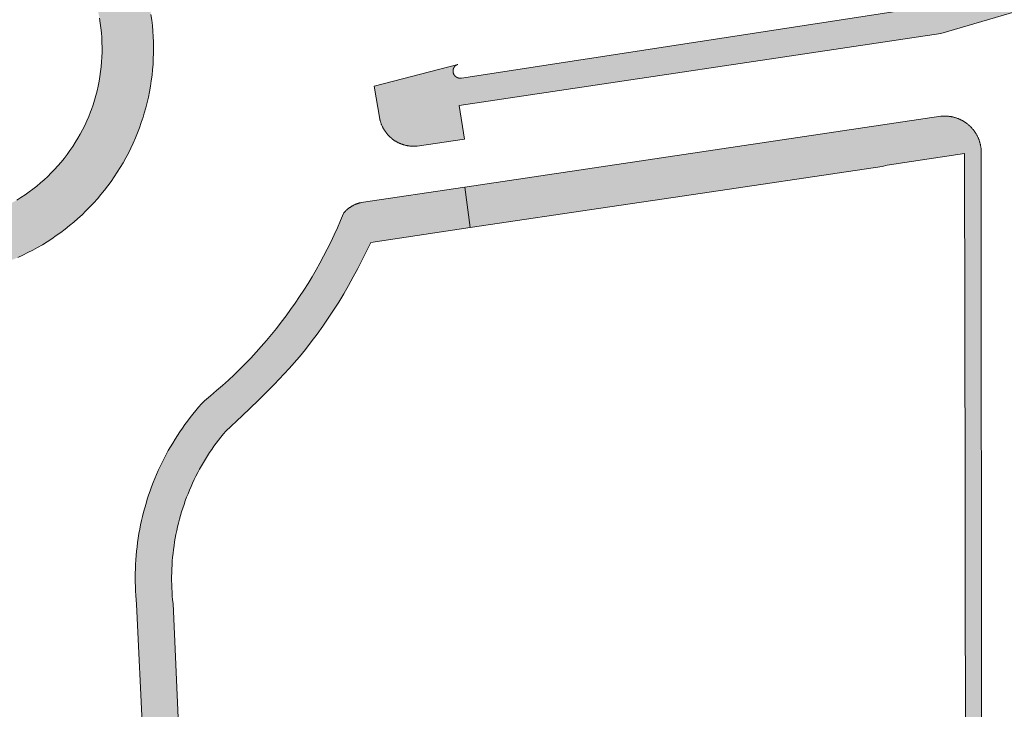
# Model space of a CAD drawing. Extents: x 97094 to 109644, y 463509 to 471969.
# Tile 205 of 256: x 103333 to 103392, y 468678 to 468719. Entities that reach past the tile are written whole.
import ezdxf

# ---------------------------------------------------------------- set-up
doc = ezdxf.new("R2010")
doc.units = 0
doc.layers.add('109 Onkruidbestrijding elementen', color=6, linetype='Continuous', lineweight=20, true_color=0xff00ff)

msp = doc.modelspace()

# ---------------------------------------------------------------- hatches: boundary and pattern name
at = {"layer": '109 Onkruidbestrijding elementen', "true_color": 0xff00ff}
h = msp.add_hatch(color=6, dxfattribs=at)
h.paths.add_polyline_path([(103318.074, 468708.104), (103318.307, 468707.871), (103318.545, 468707.644), (103318.789, 468707.422), (103319.039, 468707.207), (103319.293, 468706.998), (103319.553, 468706.795), (103319.817, 468706.598), (103320.086, 468706.408), (103320.359, 468706.224), (103320.637, 468706.047), (103320.92, 468705.877), (103321.206, 468705.714), (103321.496, 468705.558), (103321.79, 468705.408), (103322.087, 468705.266), (103322.387, 468705.132), (103322.691, 468705.004), (103322.998, 468704.884), (103323.308, 468704.772), (103323.62, 468704.667), (103323.935, 468704.57), (103324.252, 468704.48), (103324.571, 468704.398), (103324.892, 468704.324), (103325.215, 468704.258), (103325.539, 468704.199), (103325.865, 468704.148), (103326.191, 468704.106), (103326.519, 468704.071), (103326.847, 468704.044), (103327.176, 468704.026), (103327.506, 468704.015), (103327.835, 468704.012), (103328.164, 468704.017), (103328.494, 468704.03), (103328.822, 468704.052), (103329.151, 468704.081), (103329.478, 468704.118), (103329.804, 468704.163), (103330.129, 468704.216), (103330.453, 468704.277), (103330.775, 468704.345), (103331.096, 468704.422), (103331.414, 468704.506), (103331.731, 468704.598), (103332.045, 468704.698), (103332.356, 468704.805), (103332.665, 468704.92), (103332.971, 468705.042), (103333.274, 468705.172), (103333.574, 468705.309), (103333.87, 468705.453), (103334.163, 468705.604), (103334.452, 468705.762), (103334.737, 468705.928), (103335.017, 468706.1), (103335.294, 468706.279), (103335.566, 468706.465), (103335.834, 468706.657), (103336.097, 468706.855), (103336.355, 468707.06), (103336.608, 468707.272), (103336.855, 468707.489), (103337.098, 468707.712), (103337.334, 468707.941), (103337.566, 468708.176), (103337.791, 468708.416), (103338.011, 468708.662), (103338.224, 468708.912), (103338.432, 468709.168), (103338.633, 468709.429), (103338.827, 468709.695), (103339.016, 468709.966), (103339.197, 468710.24), (103339.372, 468710.52), (103339.54, 468710.803), (103339.701, 468711.091), (103339.855, 468711.382), (103340.002, 468711.677), (103340.142, 468711.975), (103340.274, 468712.277), (103340.4, 468712.581), (103340.517, 468712.889), (103340.627, 468713.2), (103340.73, 468713.513), (103340.803, 468713.753), (103340.892, 468714.07), (103340.973, 468714.389), (103341.047, 468714.711), (103341.113, 468715.033), (103341.171, 468715.358), (103341.221, 468715.683), (103341.263, 468716.01), (103341.297, 468716.338), (103341.323, 468716.666), (103341.341, 468716.995), (103341.351, 468717.325), (103341.354, 468717.654), (103341.348, 468717.983), (103341.334, 468718.313), (103341.312, 468718.641), (103341.282, 468718.969), (103341.245, 468719.297), (103341.199, 468719.623), (103341.146, 468719.948), (103341.084, 468720.272), (103341.015, 468720.594), (103340.938, 468720.914), (103340.853, 468721.233), (103340.76, 468721.549), (103340.66, 468721.863), (103340.552, 468722.174), (103340.437, 468722.483), (103340.314, 468722.788), (103340.184, 468723.091), (103340.047, 468723.39), (103339.902, 468723.686), (103339.75, 468723.979), (103339.591, 468724.267), (103339.425, 468724.552), (103339.253, 468724.833), (103339.073, 468725.109), (103338.887, 468725.381), (103338.694, 468725.648), (103338.495, 468725.91), (103338.29, 468726.168), (103338.078, 468726.421), (103337.861, 468726.668), (103337.637, 468726.91), (103337.408, 468727.146), (103337.172, 468727.377), (103336.932, 468727.602), (103336.686, 468727.821), (103336.435, 468728.034), (103336.178, 468728.241), (103335.917, 468728.442), (103335.651, 468728.636), (103335.38, 468728.824), (103335.105, 468729.005), (103334.825, 468729.179), (103334.541, 468729.347), (103334.254, 468729.507), (103333.962, 468729.661), (103333.667, 468729.807), (103333.369, 468729.946), (103333.067, 468730.078), (103332.762, 468730.203), (103332.454, 468730.32), (103332.143, 468730.43), (103331.83, 468730.532), (103331.514, 468730.626), (103331.196, 468730.713), (103330.876, 468730.792), (103330.555, 468730.863), (103330.231, 468730.926), (103329.907, 468730.981), (103329.581, 468731.029), (103329.253, 468731.069), (103328.926, 468731.1), (103328.597, 468731.124), (103328.268, 468731.14), (103327.939, 468731.147), (103327.609, 468731.147), (103327.28, 468731.139), (103326.951, 468731.123), (103326.622, 468731.098), (103326.55, 468731.092), (103326.222, 468731.058), (103325.896, 468731.016), (103325.57, 468730.966), (103325.245, 468730.909), (103324.923, 468730.843), (103324.601, 468730.769), (103324.282, 468730.688), (103323.965, 468730.599), (103323.65, 468730.503), (103323.337, 468730.399), (103323.027, 468730.287), (103322.72, 468730.168), (103322.416, 468730.041), (103322.115, 468729.907), (103321.818, 468729.765), (103321.524, 468729.617), (103321.233, 468729.461), (103320.947, 468729.299), (103320.664, 468729.129), (103320.386, 468728.953), (103320.112, 468728.77), (103319.842, 468728.58), (103319.578, 468728.384), (103319.318, 468728.182), (103319.063, 468727.973), (103318.813, 468727.758), (103318.569, 468727.537), (103318.33, 468727.311), (103318.096, 468727.078), (103317.868, 468726.84), (103317.646, 468726.597), (103317.43, 468726.348), (103317.221, 468726.094), (103317.017, 468725.835), (103316.82, 468725.571), (103316.629, 468725.302), (103316.445, 468725.029), (103316.267, 468724.752), (103316.096, 468724.47), (103315.933, 468724.184), (103315.776, 468723.894), (103315.626, 468723.601), (103315.483, 468723.304), (103315.348, 468723.003), (103315.22, 468722.7), (103315.099, 468722.393), (103314.986, 468722.084), (103314.881, 468721.772), (103314.783, 468721.457), (103314.692, 468721.14), (103314.61, 468720.821), (103314.535, 468720.501), (103314.468, 468720.178), (103314.409, 468719.854), (103314.358, 468719.529), (103314.314, 468719.202), (103314.279, 468718.874), (103314.251, 468718.546), (103314.232, 468718.217), (103314.22, 468717.888), (103314.217, 468717.558), (103314.221, 468717.229), (103314.234, 468716.9), (103314.255, 468716.571), (103314.283, 468716.243), (103314.319, 468715.915), (103314.364, 468715.589), (103314.416, 468715.264), (103314.476, 468714.94), (103314.544, 468714.617), (103314.62, 468714.297), (103314.704, 468713.978), (103314.795, 468713.661), (103314.894, 468713.347), (103315.001, 468713.035), (103315.115, 468712.726), (103315.236, 468712.42), (103315.365, 468712.117), (103315.502, 468711.817), (103315.645, 468711.521), (103315.796, 468711.228), (103315.954, 468710.938), (103316.118, 468710.653), (103316.29, 468710.372), (103316.468, 468710.095), (103316.653, 468709.822), (103316.845, 468709.554), (103317.043, 468709.291), (103317.247, 468709.033), (103317.41, 468708.836), (103317.625, 468708.587), (103317.847, 468708.343), (103318.074, 468708.104)])
h.paths.add_polyline_path([(103319.573, 468711.025), (103319.395, 468711.254), (103319.224, 468711.488), (103319.059, 468711.726), (103318.901, 468711.969), (103318.749, 468712.216), (103318.605, 468712.468), (103318.467, 468712.723), (103318.337, 468712.982), (103318.214, 468713.244), (103318.098, 468713.51), (103317.989, 468713.779), (103317.888, 468714.051), (103317.794, 468714.325), (103317.708, 468714.602), (103317.63, 468714.881), (103317.559, 468715.162), (103317.497, 468715.445), (103317.442, 468715.73), (103317.395, 468716.016), (103317.355, 468716.303), (103317.324, 468716.592), (103317.301, 468716.881), (103317.286, 468717.17), (103317.278, 468717.46), (103317.279, 468717.75), (103317.288, 468718.04), (103317.304, 468718.329), (103317.329, 468718.618), (103317.362, 468718.906), (103317.402, 468719.193), (103317.451, 468719.479), (103317.507, 468719.763), (103317.571, 468720.046), (103317.643, 468720.327), (103317.723, 468720.606), (103317.81, 468720.882), (103317.905, 468721.156), (103318.007, 468721.427), (103318.117, 468721.696), (103318.235, 468721.961), (103318.359, 468722.223), (103318.491, 468722.481), (103318.629, 468722.736), (103318.775, 468722.986), (103318.928, 468723.233), (103319.087, 468723.475), (103319.253, 468723.713), (103319.426, 468723.946), (103319.604, 468724.174), (103319.789, 468724.397), (103319.981, 468724.615), (103320.178, 468724.828), (103320.38, 468725.035), (103320.589, 468725.236), (103320.803, 468725.432), (103321.022, 468725.622), (103321.247, 468725.805), (103321.476, 468725.983), (103321.71, 468726.153), (103321.949, 468726.318), (103322.192, 468726.475), (103322.44, 468726.626), (103322.692, 468726.77), (103322.947, 468726.907), (103323.206, 468727.037), (103323.469, 468727.16), (103323.735, 468727.276), (103324.004, 468727.384), (103324.276, 468727.484), (103324.551, 468727.577), (103324.828, 468727.663), (103325.107, 468727.741), (103325.388, 468727.811), (103325.671, 468727.873), (103325.956, 468727.927), (103326.242, 468727.974), (103326.53, 468728.012), (103326.818, 468728.043), (103327.107, 468728.066), (103327.383, 468728.08), (103327.673, 468728.087), (103327.963, 468728.086), (103328.253, 468728.077), (103328.542, 468728.06), (103328.831, 468728.035), (103329.119, 468728.003), (103329.406, 468727.962), (103329.692, 468727.913), (103329.976, 468727.857), (103330.259, 468727.792), (103330.54, 468727.72), (103330.818, 468727.64), (103331.095, 468727.553), (103331.369, 468727.457), (103331.64, 468727.355), (103331.908, 468727.245), (103332.173, 468727.127), (103332.435, 468727.003), (103332.693, 468726.871), (103332.948, 468726.732), (103333.198, 468726.586), (103333.445, 468726.433), (103333.687, 468726.273), (103333.924, 468726.107), (103334.157, 468725.935), (103334.385, 468725.756), (103334.609, 468725.57), (103334.826, 468725.379), (103335.039, 468725.182), (103335.246, 468724.979), (103335.447, 468724.77), (103335.643, 468724.556), (103335.832, 468724.337), (103336.016, 468724.112), (103336.193, 468723.883), (103336.363, 468723.648), (103336.528, 468723.409), (103336.685, 468723.166), (103336.836, 468722.918), (103336.98, 468722.666), (103337.116, 468722.411), (103337.246, 468722.151), (103337.369, 468721.889), (103337.484, 468721.623), (103337.592, 468721.353), (103337.692, 468721.081), (103337.785, 468720.807), (103337.87, 468720.53), (103337.948, 468720.25), (103338.018, 468719.969), (103338.08, 468719.686), (103338.134, 468719.401), (103338.18, 468719.115), (103338.219, 468718.827), (103338.249, 468718.539), (103338.272, 468718.25), (103338.286, 468717.96), (103338.293, 468717.67), (103338.291, 468717.38), (103338.282, 468717.091), (103338.264, 468716.801), (103338.239, 468716.512), (103338.206, 468716.224), (103338.164, 468715.937), (103338.115, 468715.652), (103338.058, 468715.367), (103337.993, 468715.085), (103337.92, 468714.804), (103337.84, 468714.526), (103337.752, 468714.249), (103337.656, 468713.976), (103337.601, 468713.828), (103337.494, 468713.559), (103337.379, 468713.292), (103337.257, 468713.029), (103337.128, 468712.77), (103336.992, 468712.514), (103336.848, 468712.262), (103336.698, 468712.014), (103336.541, 468711.77), (103336.377, 468711.531), (103336.207, 468711.296), (103336.031, 468711.066), (103335.848, 468710.841), (103335.659, 468710.621), (103335.464, 468710.407), (103335.263, 468710.197), (103335.056, 468709.994), (103334.844, 468709.796), (103334.627, 468709.605), (103334.404, 468709.419), (103334.176, 468709.239), (103333.944, 468709.066), (103333.706, 468708.9), (103333.465, 468708.739), (103333.219, 468708.586), (103332.968, 468708.44), (103332.714, 468708.3), (103332.456, 468708.168), (103332.195, 468708.042), (103331.93, 468707.924), (103331.662, 468707.814), (103331.391, 468707.711), (103331.117, 468707.615), (103330.841, 468707.527), (103330.563, 468707.446), (103330.282, 468707.373), (103329.999, 468707.308), (103329.715, 468707.251), (103329.429, 468707.202), (103329.142, 468707.161), (103328.854, 468707.127), (103328.566, 468707.102), (103328.276, 468707.084), (103327.986, 468707.074), (103327.696, 468707.073), (103327.407, 468707.079), (103327.117, 468707.094), (103326.828, 468707.116), (103326.54, 468707.147), (103326.252, 468707.185), (103325.966, 468707.231), (103325.681, 468707.285), (103325.398, 468707.347), (103325.116, 468707.417), (103324.837, 468707.495), (103324.56, 468707.58), (103324.285, 468707.673), (103324.013, 468707.773), (103323.744, 468707.881), (103323.478, 468707.996), (103323.215, 468708.118), (103322.956, 468708.248), (103322.7, 468708.385), (103322.448, 468708.529), (103322.201, 468708.679), (103321.957, 468708.837), (103321.718, 468709.001), (103321.484, 468709.171), (103321.254, 468709.349), (103321.029, 468709.532), (103320.81, 468709.721), (103320.596, 468709.917), (103320.387, 468710.118), (103320.184, 468710.325), (103320.143, 468710.368), (103319.947, 468710.582), (103319.757, 468710.801), (103319.573, 468711.025)])
for points in [[(103410.274, 468723.607), (103430.54, 468727.159), (103431.423, 468724.682), (103431.528, 468723.504), (103431.771, 468721.407), (103433.271, 468721.634), (103432.931, 468723.678), (103432.81, 468724.931), (103432.447, 468728.706), (103425.037, 468727.334), (103424.791, 468727.7), (103398.105, 468723.301), (103397.524, 468723.311), (103397.575, 468723.009), (103388.096, 468720.195), (103359.682, 468715.845), (103359.675, 468715.844), (103359.668, 468715.842), (103359.662, 468715.841), (103359.655, 468715.84), (103359.648, 468715.839), (103359.641, 468715.839), (103359.634, 468715.838), (103359.627, 468715.838), (103359.62, 468715.837), (103359.613, 468715.837), (103359.606, 468715.837), (103359.599, 468715.837), (103359.592, 468715.837), (103359.586, 468715.837), (103359.579, 468715.837), (103359.572, 468715.837), (103359.565, 468715.838), (103359.558, 468715.838), (103359.551, 468715.839), (103359.544, 468715.84), (103359.537, 468715.841), (103359.53, 468715.842), (103359.523, 468715.843), (103359.517, 468715.844), (103359.51, 468715.846), (103359.503, 468715.847), (103359.496, 468715.849), (103359.49, 468715.851), (103359.483, 468715.853), (103359.476, 468715.854), (103359.47, 468715.857), (103359.463, 468715.859), (103359.457, 468715.861), (103359.45, 468715.863), (103359.444, 468715.866), (103359.437, 468715.868), (103359.431, 468715.871), (103359.424, 468715.874), (103359.418, 468715.877), (103359.412, 468715.88), (103359.406, 468715.883), (103359.4, 468715.886), (103359.393, 468715.89), (103359.387, 468715.893), (103359.381, 468715.896), (103359.376, 468715.9), (103359.37, 468715.904), (103359.364, 468715.908), (103359.358, 468715.911), (103359.352, 468715.915), (103359.347, 468715.92), (103359.341, 468715.924), (103359.336, 468715.928), (103359.331, 468715.932), (103359.325, 468715.937), (103359.32, 468715.941), (103359.315, 468715.946), (103359.31, 468715.951), (103359.305, 468715.956), (103359.3, 468715.96), (103359.295, 468715.965), (103359.29, 468715.97), (103359.285, 468715.975), (103359.281, 468715.981), (103359.276, 468715.986), (103359.272, 468715.991), (103359.268, 468715.997), (103359.263, 468716.002), (103359.259, 468716.008), (103359.255, 468716.013), (103359.251, 468716.019), (103359.247, 468716.025), (103359.243, 468716.031), (103359.24, 468716.036), (103359.236, 468716.042), (103359.233, 468716.048), (103359.229, 468716.054), (103359.226, 468716.06), (103359.223, 468716.067), (103359.22, 468716.073), (103359.217, 468716.079), (103359.214, 468716.085), (103359.211, 468716.092), (103359.208, 468716.098), (103359.206, 468716.105), (103359.203, 468716.111), (103359.201, 468716.118), (103359.199, 468716.124), (103359.197, 468716.131), (103359.195, 468716.137), (103359.193, 468716.144), (103359.191, 468716.151), (103359.189, 468716.157), (103359.188, 468716.164), (103359.186, 468716.171), (103359.185, 468716.178), (103359.183, 468716.185), (103359.182, 468716.191), (103359.181, 468716.198), (103359.18, 468716.205), (103359.18, 468716.212), (103359.179, 468716.219), (103359.178, 468716.226), (103359.178, 468716.233), (103359.177, 468716.24), (103359.177, 468716.247), (103359.177, 468716.254), (103359.177, 468716.26), (103359.177, 468716.267), (103359.177, 468716.274), (103359.178, 468716.281), (103359.178, 468716.288), (103359.179, 468716.295), (103359.179, 468716.302), (103359.18, 468716.309), (103359.181, 468716.316), (103359.182, 468716.323), (103359.183, 468716.329), (103359.185, 468716.336), (103359.186, 468716.343), (103359.187, 468716.35), (103359.189, 468716.357), (103359.191, 468716.363), (103359.192, 468716.37), (103359.194, 468716.377), (103359.196, 468716.383), (103359.198, 468716.39), (103359.201, 468716.396), (103359.203, 468716.403), (103359.206, 468716.409), (103359.208, 468716.416), (103359.211, 468716.422), (103359.214, 468716.429), (103359.216, 468716.435), (103359.219, 468716.441), (103359.222, 468716.447), (103359.226, 468716.454), (103359.229, 468716.46), (103359.232, 468716.466), (103359.236, 468716.472), (103359.239, 468716.478), (103359.243, 468716.484), (103359.247, 468716.489), (103359.251, 468716.495), (103359.255, 468716.501), (103359.259, 468716.506), (103359.263, 468716.512), (103359.267, 468716.518), (103359.271, 468716.523), (103359.276, 468716.528), (103359.28, 468716.534), (103359.285, 468716.539), (103359.29, 468716.544), (103359.294, 468716.549), (103359.299, 468716.554), (103359.304, 468716.559), (103359.309, 468716.564), (103359.314, 468716.568), (103359.319, 468716.573), (103359.325, 468716.577), (103359.33, 468716.582), (103359.335, 468716.586), (103359.341, 468716.591), (103359.346, 468716.595), (103359.352, 468716.599), (103359.358, 468716.603), (103359.363, 468716.607), (103359.369, 468716.611), (103359.375, 468716.614), (103359.381, 468716.618), (103359.387, 468716.621), (103359.393, 468716.625), (103359.399, 468716.628), (103359.405, 468716.631), (103359.411, 468716.635), (103359.417, 468716.638), (103359.424, 468716.641), (103359.43, 468716.643), (103359.436, 468716.646), (103359.443, 468716.649), (103359.449, 468716.651), (103359.456, 468716.654), (103359.462, 468716.656), (103359.469, 468716.658), (103354.474, 468715.37), (103354.817, 468713.399), (103354.825, 468713.366), (103354.833, 468713.333), (103354.842, 468713.3), (103354.851, 468713.267), (103354.861, 468713.234), (103354.871, 468713.201), (103354.882, 468713.169), (103354.894, 468713.137), (103354.906, 468713.105), (103354.918, 468713.073), (103354.931, 468713.042), (103354.945, 468713.01), (103354.959, 468712.979), (103354.974, 468712.948), (103354.989, 468712.918), (103355.005, 468712.887), (103355.021, 468712.857), (103355.037, 468712.827), (103355.055, 468712.798), (103355.072, 468712.768), (103355.09, 468712.739), (103355.109, 468712.711), (103355.128, 468712.682), (103355.148, 468712.654), (103355.168, 468712.627), (103355.188, 468712.599), (103355.209, 468712.572), (103355.23, 468712.546), (103355.252, 468712.519), (103355.274, 468712.493), (103355.297, 468712.468), (103355.32, 468712.442), (103355.343, 468712.418), (103355.367, 468712.393), (103355.392, 468712.369), (103355.416, 468712.346), (103355.441, 468712.322), (103355.467, 468712.3), (103355.493, 468712.277), (103355.519, 468712.255), (103355.545, 468712.234), (103355.572, 468712.213), (103355.6, 468712.192), (103355.627, 468712.172), (103355.655, 468712.152), (103355.683, 468712.133), (103355.712, 468712.114), (103355.741, 468712.096), (103355.77, 468712.078), (103355.799, 468712.061), (103355.829, 468712.044), (103355.859, 468712.028), (103355.889, 468712.012), (103355.92, 468711.997), (103355.951, 468711.982), (103355.982, 468711.967), (103356.013, 468711.954), (103356.045, 468711.94), (103356.076, 468711.928), (103356.108, 468711.915), (103356.14, 468711.904), (103356.173, 468711.893), (103356.205, 468711.882), (103356.238, 468711.872), (103356.271, 468711.862), (103356.304, 468711.853), (103356.337, 468711.845), (103356.37, 468711.837), (103356.403, 468711.83), (103356.437, 468711.823), (103356.47, 468711.817), (103356.504, 468711.811), (103356.538, 468711.806), (103356.572, 468711.801), (103356.606, 468711.797), (103356.64, 468711.794), (103356.674, 468711.791), (103356.708, 468711.789), (103356.742, 468711.787), (103356.776, 468711.786), (103356.81, 468711.785), (103356.844, 468711.785), (103356.879, 468711.786), (103356.913, 468711.787), (103356.947, 468711.789), (103356.981, 468711.791), (103357.015, 468711.794), (103357.049, 468711.797), (103359.85, 468712.215), (103359.55, 468714.218), (103388.197, 468718.488), (103397.824, 468721.333), (103398.247, 468718.735), (103400.236, 468719.007), (103399.862, 468721.748), (103402.448, 468722.21), (103405.703, 468722.791), (103410.274, 468723.607)], [(103389.677, 468675.804), (103390.281, 468675.804), (103390.625, 468675.804), (103390.605, 468711.597), (103390.602, 468711.633), (103390.597, 468711.669), (103390.593, 468711.705), (103390.587, 468711.74), (103390.582, 468711.776), (103390.575, 468711.811), (103390.568, 468711.847), (103390.561, 468711.882), (103390.552, 468711.917), (103390.544, 468711.952), (103390.534, 468711.987), (103390.524, 468712.022), (103390.514, 468712.056), (103390.503, 468712.091), (103390.491, 468712.125), (103390.479, 468712.159), (103390.466, 468712.192), (103390.453, 468712.226), (103390.439, 468712.259), (103390.424, 468712.292), (103390.409, 468712.325), (103390.394, 468712.358), (103390.378, 468712.39), (103390.361, 468712.422), (103390.344, 468712.454), (103390.326, 468712.485), (103390.308, 468712.516), (103390.29, 468712.547), (103390.27, 468712.578), (103390.251, 468712.608), (103390.23, 468712.638), (103390.21, 468712.668), (103390.189, 468712.697), (103390.167, 468712.726), (103390.145, 468712.754), (103390.122, 468712.782), (103390.099, 468712.81), (103390.076, 468712.837), (103390.052, 468712.864), (103390.027, 468712.891), (103390.002, 468712.917), (103389.977, 468712.943), (103389.951, 468712.968), (103389.925, 468712.993), (103389.899, 468713.018), (103389.872, 468713.042), (103389.844, 468713.065), (103389.817, 468713.088), (103389.789, 468713.111), (103389.76, 468713.133), (103389.731, 468713.155), (103389.702, 468713.176), (103389.673, 468713.197), (103389.643, 468713.217), (103389.613, 468713.237), (103389.582, 468713.256), (103389.551, 468713.275), (103389.52, 468713.293), (103389.489, 468713.311), (103389.457, 468713.328), (103389.425, 468713.344), (103389.393, 468713.361), (103389.36, 468713.376), (103389.327, 468713.391), (103389.294, 468713.406), (103389.261, 468713.42), (103389.227, 468713.433), (103389.194, 468713.446), (103389.16, 468713.458), (103389.126, 468713.47), (103389.091, 468713.481), (103389.057, 468713.492), (103389.022, 468713.502), (103388.987, 468713.511), (103388.952, 468713.52), (103388.917, 468713.528), (103388.882, 468713.536), (103388.847, 468713.543), (103388.811, 468713.549), (103388.775, 468713.555), (103388.74, 468713.561), (103388.704, 468713.565), (103388.668, 468713.569), (103388.632, 468713.573), (103388.596, 468713.576), (103388.56, 468713.578), (103388.524, 468713.58), (103388.488, 468713.581), (103388.452, 468713.582), (103388.416, 468713.582), (103388.38, 468713.581), (103388.344, 468713.58), (103388.308, 468713.578), (103388.272, 468713.576), (103388.236, 468713.573), (103388.2, 468713.569), (103359.874, 468709.35), (103360.205, 468706.941), (103368.505, 468708.175), (103372.96, 468708.837), (103384.711, 468710.583), (103385.017, 468710.663), (103389.615, 468711.355), (103389.65, 468691.181), (103389.657, 468687.13), (103389.677, 468675.804)], [(103340.134, 468610.784), (103340.233, 468607.283), (103342.18, 468609.669), (103342.162, 468610.193), (103342.255, 468612.445), (103341.997, 468621.45), (103341.91, 468622.996), (103341.805, 468625.642), (103341.755, 468628.29), (103341.76, 468630.938), (103341.82, 468633.586), (103341.934, 468636.231), (103342.103, 468638.874), (103342.169, 468640.688), (103342.489, 468649.425), (103342.555, 468651.229), (103342.561, 468651.401), (103342.849, 468659.226), (103343, 468662.114), (103343.09, 468665.005), (103343.119, 468667.897), (103343.086, 468670.789), (103342.993, 468673.68), (103342.512, 468684.568), (103342.489, 468684.797), (103342.469, 468685.026), (103342.454, 468685.256), (103342.442, 468685.485), (103342.435, 468685.715), (103342.431, 468685.945), (103342.431, 468686.175), (103342.435, 468686.406), (103342.443, 468686.635), (103342.455, 468686.865), (103342.471, 468687.095), (103342.49, 468687.324), (103342.514, 468687.553), (103342.541, 468687.781), (103342.572, 468688.009), (103342.607, 468688.237), (103342.646, 468688.463), (103342.689, 468688.689), (103342.735, 468688.915), (103342.786, 468689.139), (103342.84, 468689.363), (103342.898, 468689.585), (103342.959, 468689.807), (103343.025, 468690.028), (103343.094, 468690.247), (103343.167, 468690.465), (103343.243, 468690.682), (103343.324, 468690.898), (103343.408, 468691.112), (103343.495, 468691.325), (103343.586, 468691.536), (103343.681, 468691.746), (103343.779, 468691.954), (103343.88, 468692.16), (103343.986, 468692.365), (103344.094, 468692.568), (103344.206, 468692.769), (103344.322, 468692.968), (103344.44, 468693.165), (103344.562, 468693.36), (103344.688, 468693.553), (103344.816, 468693.744), (103344.948, 468693.932), (103345.083, 468694.118), (103345.221, 468694.302), (103345.362, 468694.484), (103345.507, 468694.663), (103345.654, 468694.84), (103346.633, 468695.737), (103347.589, 468696.657), (103348.523, 468697.601), (103349.433, 468698.567), (103350.032, 468699.246), (103350.392, 468699.695), (103350.743, 468700.15), (103351.086, 468700.611), (103351.421, 468701.079), (103351.746, 468701.552), (103352.064, 468702.032), (103352.372, 468702.517), (103352.672, 468703.008), (103352.962, 468703.504), (103353.243, 468704.006), (103353.516, 468704.512), (103353.778, 468705.023), (103354.032, 468705.539), (103354.276, 468706.06), (103360.205, 468706.941), (103359.874, 468709.35), (103353.705, 468708.431), (103353.674, 468708.424), (103353.644, 468708.417), (103353.614, 468708.409), (103353.584, 468708.401), (103353.554, 468708.392), (103353.524, 468708.383), (103353.494, 468708.373), (103353.465, 468708.362), (103353.435, 468708.352), (103353.406, 468708.34), (103353.377, 468708.329), (103353.348, 468708.316), (103353.32, 468708.303), (103353.291, 468708.29), (103353.263, 468708.276), (103353.236, 468708.262), (103353.208, 468708.248), (103353.181, 468708.232), (103353.153, 468708.217), (103353.127, 468708.201), (103353.1, 468708.184), (103353.074, 468708.167), (103353.048, 468708.15), (103353.022, 468708.132), (103352.997, 468708.114), (103352.972, 468708.095), (103352.947, 468708.076), (103352.922, 468708.056), (103352.898, 468708.037), (103352.875, 468708.016), (103352.851, 468707.995), (103352.828, 468707.974), (103352.805, 468707.953), (103352.783, 468707.931), (103352.761, 468707.909), (103352.739, 468707.886), (103352.718, 468707.863), (103352.697, 468707.84), (103352.677, 468707.816), (103352.657, 468707.792), (103352.478, 468707.36), (103352.292, 468706.931), (103352.099, 468706.505), (103351.899, 468706.082), (103351.691, 468705.663), (103351.477, 468705.248), (103351.255, 468704.836), (103351.026, 468704.428), (103350.791, 468704.024), (103350.549, 468703.624), (103350.299, 468703.228), (103350.044, 468702.837), (103349.781, 468702.449), (103349.512, 468702.067), (103349.237, 468701.689), (103348.955, 468701.316), (103348.667, 468700.947), (103348.373, 468700.584), (103348.072, 468700.225), (103347.766, 468699.872), (103347.453, 468699.524), (103347.135, 468699.182), (103346.811, 468698.844), (103346.481, 468698.513), (103346.146, 468698.187), (103345.805, 468697.867), (103345.459, 468697.552), (103345.107, 468697.244), (103344.751, 468696.941), (103344.389, 468696.645), (103344.212, 468696.45), (103344.038, 468696.253), (103343.868, 468696.052), (103343.701, 468695.849), (103343.537, 468695.643), (103343.377, 468695.434), (103343.221, 468695.222), (103343.068, 468695.008), (103342.919, 468694.791), (103342.774, 468694.572), (103342.632, 468694.35), (103342.494, 468694.126), (103342.36, 468693.9), (103342.23, 468693.671), (103342.104, 468693.44), (103341.981, 468693.207), (103341.863, 468692.972), (103341.749, 468692.735), (103341.638, 468692.496), (103341.532, 468692.256), (103341.43, 468692.013), (103341.332, 468691.769), (103341.238, 468691.523), (103341.148, 468691.276), (103341.063, 468691.027), (103340.982, 468690.777), (103340.905, 468690.525), (103340.832, 468690.272), (103340.764, 468690.018), (103340.7, 468689.763), (103340.64, 468689.507), (103340.585, 468689.25), (103340.534, 468688.991), (103340.487, 468688.733), (103340.445, 468688.473), (103340.407, 468688.212), (103340.374, 468687.951), (103340.345, 468687.69), (103340.321, 468687.428), (103340.301, 468687.166), (103340.285, 468686.903), (103340.274, 468686.64), (103340.267, 468686.377), (103340.265, 468686.114), (103340.267, 468685.851), (103340.274, 468685.588), (103340.286, 468685.325), (103340.301, 468685.062), (103340.321, 468684.8), (103340.346, 468684.538), (103340.721, 468676.637), (103340.912, 468672.605), (103340.912, 468672.458), (103340.923, 468667.621), (103340.779, 468662.639), (103340.385, 468651.55), (103339.906, 468638.109), (103339.747, 468631.476), (103339.718, 468627.368), (103339.819, 468619.073), (103340.134, 468610.784)]]:
    msp.add_hatch(color=6, dxfattribs=at).paths.add_polyline_path(points)

# ---------------------------------------------------------------- linework, layer by layer
at = {"layer": '109 Onkruidbestrijding elementen', "color": 3, "true_color": 0x00ff00}
for points in [[(103388.096, 468720.195), (103359.682, 468715.845), (103359.675, 468715.844), (103359.668, 468715.842), (103359.662, 468715.841), (103359.655, 468715.84), (103359.648, 468715.839), (103359.641, 468715.839), (103359.634, 468715.838), (103359.627, 468715.838), (103359.62, 468715.837), (103359.613, 468715.837), (103359.606, 468715.837), (103359.599, 468715.837), (103359.592, 468715.837), (103359.586, 468715.837), (103359.579, 468715.837), (103359.572, 468715.837), (103359.565, 468715.838), (103359.558, 468715.838), (103359.551, 468715.839), (103359.544, 468715.84), (103359.537, 468715.841), (103359.53, 468715.842), (103359.523, 468715.843), (103359.517, 468715.844), (103359.51, 468715.846), (103359.503, 468715.847), (103359.496, 468715.849), (103359.49, 468715.851), (103359.483, 468715.853), (103359.476, 468715.854), (103359.47, 468715.857), (103359.463, 468715.859), (103359.457, 468715.861), (103359.45, 468715.863), (103359.444, 468715.866), (103359.437, 468715.868), (103359.431, 468715.871), (103359.424, 468715.874), (103359.418, 468715.877), (103359.412, 468715.88), (103359.406, 468715.883), (103359.4, 468715.886), (103359.393, 468715.89), (103359.387, 468715.893), (103359.381, 468715.896), (103359.376, 468715.9), (103359.37, 468715.904), (103359.364, 468715.908), (103359.358, 468715.911), (103359.352, 468715.915), (103359.347, 468715.92), (103359.341, 468715.924), (103359.336, 468715.928), (103359.331, 468715.932), (103359.325, 468715.937), (103359.32, 468715.941), (103359.315, 468715.946), (103359.31, 468715.951), (103359.305, 468715.956), (103359.3, 468715.96), (103359.295, 468715.965), (103359.29, 468715.97), (103359.285, 468715.975), (103359.281, 468715.981), (103359.276, 468715.986), (103359.272, 468715.991), (103359.268, 468715.997), (103359.263, 468716.002), (103359.259, 468716.008), (103359.255, 468716.013), (103359.251, 468716.019), (103359.247, 468716.025), (103359.243, 468716.031), (103359.24, 468716.036), (103359.236, 468716.042), (103359.233, 468716.048), (103359.229, 468716.054), (103359.226, 468716.06), (103359.223, 468716.067), (103359.22, 468716.073), (103359.217, 468716.079), (103359.214, 468716.085), (103359.211, 468716.092), (103359.208, 468716.098), (103359.206, 468716.105), (103359.203, 468716.111), (103359.201, 468716.118), (103359.199, 468716.124), (103359.197, 468716.131), (103359.195, 468716.137), (103359.193, 468716.144), (103359.191, 468716.151), (103359.189, 468716.157), (103359.188, 468716.164), (103359.186, 468716.171), (103359.185, 468716.178), (103359.183, 468716.185), (103359.182, 468716.191), (103359.181, 468716.198), (103359.18, 468716.205), (103359.18, 468716.212), (103359.179, 468716.219), (103359.178, 468716.226), (103359.178, 468716.233), (103359.177, 468716.24), (103359.177, 468716.247), (103359.177, 468716.254), (103359.177, 468716.26), (103359.177, 468716.267), (103359.177, 468716.274), (103359.178, 468716.281), (103359.178, 468716.288), (103359.179, 468716.295), (103359.179, 468716.302), (103359.18, 468716.309), (103359.181, 468716.316), (103359.182, 468716.323), (103359.183, 468716.329), (103359.185, 468716.336), (103359.186, 468716.343), (103359.187, 468716.35), (103359.189, 468716.357), (103359.191, 468716.363), (103359.192, 468716.37), (103359.194, 468716.377), (103359.196, 468716.383), (103359.198, 468716.39), (103359.201, 468716.396), (103359.203, 468716.403), (103359.206, 468716.409), (103359.208, 468716.416), (103359.211, 468716.422), (103359.214, 468716.429), (103359.216, 468716.435), (103359.219, 468716.441), (103359.222, 468716.447), (103359.226, 468716.454), (103359.229, 468716.46), (103359.232, 468716.466), (103359.236, 468716.472), (103359.239, 468716.478), (103359.243, 468716.484), (103359.247, 468716.489), (103359.251, 468716.495), (103359.255, 468716.501), (103359.259, 468716.506), (103359.263, 468716.512), (103359.267, 468716.518), (103359.271, 468716.523), (103359.276, 468716.528), (103359.28, 468716.534), (103359.285, 468716.539), (103359.29, 468716.544), (103359.294, 468716.549), (103359.299, 468716.554), (103359.304, 468716.559), (103359.309, 468716.564), (103359.314, 468716.568), (103359.319, 468716.573), (103359.325, 468716.577), (103359.33, 468716.582), (103359.335, 468716.586), (103359.341, 468716.591), (103359.346, 468716.595), (103359.352, 468716.599), (103359.358, 468716.603), (103359.363, 468716.607), (103359.369, 468716.611), (103359.375, 468716.614), (103359.381, 468716.618), (103359.387, 468716.621), (103359.393, 468716.625), (103359.399, 468716.628), (103359.405, 468716.631), (103359.411, 468716.635), (103359.417, 468716.638), (103359.424, 468716.641), (103359.43, 468716.643), (103359.436, 468716.646), (103359.443, 468716.649), (103359.449, 468716.651), (103359.456, 468716.654), (103359.462, 468716.656), (103359.469, 468716.658), (103354.474, 468715.37), (103354.817, 468713.399), (103354.825, 468713.366), (103354.833, 468713.333), (103354.842, 468713.3), (103354.851, 468713.267), (103354.861, 468713.234), (103354.871, 468713.201), (103354.882, 468713.169), (103354.894, 468713.137), (103354.906, 468713.105), (103354.918, 468713.073), (103354.931, 468713.042), (103354.945, 468713.01), (103354.959, 468712.979), (103354.974, 468712.948), (103354.989, 468712.918), (103355.005, 468712.887), (103355.021, 468712.857), (103355.037, 468712.827), (103355.055, 468712.798), (103355.072, 468712.768), (103355.09, 468712.739), (103355.109, 468712.711), (103355.128, 468712.682), (103355.148, 468712.654), (103355.168, 468712.627), (103355.188, 468712.599), (103355.209, 468712.572), (103355.23, 468712.546), (103355.252, 468712.519), (103355.274, 468712.493), (103355.297, 468712.468), (103355.32, 468712.442), (103355.343, 468712.418), (103355.367, 468712.393), (103355.392, 468712.369), (103355.416, 468712.346), (103355.441, 468712.322), (103355.467, 468712.3), (103355.493, 468712.277), (103355.519, 468712.255), (103355.545, 468712.234), (103355.572, 468712.213), (103355.6, 468712.192), (103355.627, 468712.172), (103355.655, 468712.152), (103355.683, 468712.133), (103355.712, 468712.114), (103355.741, 468712.096), (103355.77, 468712.078), (103355.799, 468712.061), (103355.829, 468712.044), (103355.859, 468712.028), (103355.889, 468712.012), (103355.92, 468711.997), (103355.951, 468711.982), (103355.982, 468711.967), (103356.013, 468711.954), (103356.045, 468711.94), (103356.076, 468711.928), (103356.108, 468711.915), (103356.14, 468711.904), (103356.173, 468711.893), (103356.205, 468711.882), (103356.238, 468711.872), (103356.271, 468711.862), (103356.304, 468711.853), (103356.337, 468711.845), (103356.37, 468711.837), (103356.403, 468711.83), (103356.437, 468711.823), (103356.47, 468711.817), (103356.504, 468711.811), (103356.538, 468711.806), (103356.572, 468711.801), (103356.606, 468711.797), (103356.64, 468711.794), (103356.674, 468711.791), (103356.708, 468711.789), (103356.742, 468711.787), (103356.776, 468711.786), (103356.81, 468711.785), (103356.844, 468711.785), (103356.879, 468711.786), (103356.913, 468711.787), (103356.947, 468711.789), (103356.981, 468711.791), (103357.015, 468711.794), (103357.049, 468711.797), (103359.85, 468712.215), (103359.55, 468714.218), (103388.197, 468718.488), (103397.824, 468721.333)], [(103338.134, 468719.401), (103338.18, 468719.115), (103338.219, 468718.827), (103338.249, 468718.539), (103338.272, 468718.25), (103338.286, 468717.96), (103338.293, 468717.67), (103338.291, 468717.38), (103338.282, 468717.091), (103338.264, 468716.801), (103338.239, 468716.512), (103338.206, 468716.224), (103338.164, 468715.937), (103338.115, 468715.652), (103338.058, 468715.367), (103337.993, 468715.085), (103337.92, 468714.804), (103337.84, 468714.526), (103337.752, 468714.249), (103337.656, 468713.976), (103337.601, 468713.828), (103337.494, 468713.559), (103337.379, 468713.292), (103337.257, 468713.029), (103337.128, 468712.77), (103336.992, 468712.514), (103336.848, 468712.262), (103336.698, 468712.014), (103336.541, 468711.77), (103336.377, 468711.531), (103336.207, 468711.296), (103336.031, 468711.066), (103335.848, 468710.841), (103335.659, 468710.621), (103335.464, 468710.407), (103335.263, 468710.197), (103335.056, 468709.994), (103334.844, 468709.796), (103334.627, 468709.605), (103334.404, 468709.419), (103334.176, 468709.239), (103333.944, 468709.066), (103333.706, 468708.9), (103333.465, 468708.739), (103333.219, 468708.586)], [(103333.274, 468705.172), (103333.574, 468705.309), (103333.87, 468705.453), (103334.163, 468705.604), (103334.452, 468705.762), (103334.737, 468705.928), (103335.017, 468706.1), (103335.294, 468706.279), (103335.566, 468706.465), (103335.834, 468706.657), (103336.097, 468706.855), (103336.355, 468707.06), (103336.608, 468707.272), (103336.855, 468707.489), (103337.098, 468707.712), (103337.334, 468707.941), (103337.566, 468708.176), (103337.791, 468708.416), (103338.011, 468708.662), (103338.224, 468708.912), (103338.432, 468709.168), (103338.633, 468709.429), (103338.827, 468709.695), (103339.016, 468709.966), (103339.197, 468710.24), (103339.372, 468710.52), (103339.54, 468710.803), (103339.701, 468711.091), (103339.855, 468711.382), (103340.002, 468711.677), (103340.142, 468711.975), (103340.274, 468712.277), (103340.4, 468712.581), (103340.517, 468712.889), (103340.627, 468713.2), (103340.73, 468713.513), (103340.803, 468713.753), (103340.892, 468714.07), (103340.973, 468714.389), (103341.047, 468714.711), (103341.113, 468715.033), (103341.171, 468715.358), (103341.221, 468715.683), (103341.263, 468716.01), (103341.297, 468716.338), (103341.323, 468716.666), (103341.341, 468716.995), (103341.351, 468717.325), (103341.354, 468717.654), (103341.348, 468717.983), (103341.334, 468718.313), (103341.312, 468718.641), (103341.282, 468718.969), (103341.245, 468719.297), (103341.199, 468719.623)], [(103390.625, 468675.804), (103390.605, 468711.597), (103390.602, 468711.633), (103390.597, 468711.669), (103390.593, 468711.705), (103390.587, 468711.74), (103390.582, 468711.776), (103390.575, 468711.811), (103390.568, 468711.847), (103390.561, 468711.882), (103390.552, 468711.917), (103390.544, 468711.952), (103390.534, 468711.987), (103390.524, 468712.022), (103390.514, 468712.056), (103390.503, 468712.091), (103390.491, 468712.125), (103390.479, 468712.159), (103390.466, 468712.192), (103390.453, 468712.226), (103390.439, 468712.259), (103390.424, 468712.292), (103390.409, 468712.325), (103390.394, 468712.358), (103390.378, 468712.39), (103390.361, 468712.422), (103390.344, 468712.454), (103390.326, 468712.485), (103390.308, 468712.516), (103390.29, 468712.547), (103390.27, 468712.578), (103390.251, 468712.608), (103390.23, 468712.638), (103390.21, 468712.668), (103390.189, 468712.697), (103390.167, 468712.726), (103390.145, 468712.754), (103390.122, 468712.782), (103390.099, 468712.81), (103390.076, 468712.837), (103390.052, 468712.864), (103390.027, 468712.891), (103390.002, 468712.917), (103389.977, 468712.943), (103389.951, 468712.968), (103389.925, 468712.993), (103389.899, 468713.018), (103389.872, 468713.042), (103389.844, 468713.065), (103389.817, 468713.088), (103389.789, 468713.111), (103389.76, 468713.133), (103389.731, 468713.155), (103389.702, 468713.176), (103389.673, 468713.197), (103389.643, 468713.217), (103389.613, 468713.237), (103389.582, 468713.256), (103389.551, 468713.275), (103389.52, 468713.293), (103389.489, 468713.311), (103389.457, 468713.328), (103389.425, 468713.344), (103389.393, 468713.361), (103389.36, 468713.376), (103389.327, 468713.391), (103389.294, 468713.406), (103389.261, 468713.42), (103389.227, 468713.433), (103389.194, 468713.446), (103389.16, 468713.458), (103389.126, 468713.47), (103389.091, 468713.481), (103389.057, 468713.492), (103389.022, 468713.502), (103388.987, 468713.511), (103388.952, 468713.52), (103388.917, 468713.528), (103388.882, 468713.536), (103388.847, 468713.543), (103388.811, 468713.549), (103388.775, 468713.555), (103388.74, 468713.561), (103388.704, 468713.565), (103388.668, 468713.569), (103388.632, 468713.573), (103388.596, 468713.576), (103388.56, 468713.578), (103388.524, 468713.58), (103388.488, 468713.581), (103388.452, 468713.582), (103388.416, 468713.582), (103388.38, 468713.581), (103388.344, 468713.58), (103388.308, 468713.578), (103388.272, 468713.576), (103388.236, 468713.573), (103388.2, 468713.569), (103359.874, 468709.35), (103360.205, 468706.941), (103368.505, 468708.175), (103372.96, 468708.837), (103384.711, 468710.583), (103385.017, 468710.663), (103389.615, 468711.355), (103389.65, 468691.181), (103389.657, 468687.13), (103389.677, 468675.804)], [(103342.993, 468673.68), (103342.512, 468684.568), (103342.489, 468684.797), (103342.469, 468685.026), (103342.454, 468685.256), (103342.442, 468685.485), (103342.435, 468685.715), (103342.431, 468685.945), (103342.431, 468686.175), (103342.435, 468686.406), (103342.443, 468686.635), (103342.455, 468686.865), (103342.471, 468687.095), (103342.49, 468687.324), (103342.514, 468687.553), (103342.541, 468687.781), (103342.572, 468688.009), (103342.607, 468688.237), (103342.646, 468688.463), (103342.689, 468688.689), (103342.735, 468688.915), (103342.786, 468689.139), (103342.84, 468689.363), (103342.898, 468689.585), (103342.959, 468689.807), (103343.025, 468690.028), (103343.094, 468690.247), (103343.167, 468690.465), (103343.243, 468690.682), (103343.324, 468690.898), (103343.408, 468691.112), (103343.495, 468691.325), (103343.586, 468691.536), (103343.681, 468691.746), (103343.779, 468691.954), (103343.88, 468692.16), (103343.986, 468692.365), (103344.094, 468692.568), (103344.206, 468692.769), (103344.322, 468692.968), (103344.44, 468693.165), (103344.562, 468693.36), (103344.688, 468693.553), (103344.816, 468693.744), (103344.948, 468693.932), (103345.083, 468694.118), (103345.221, 468694.302), (103345.362, 468694.484), (103345.507, 468694.663), (103345.654, 468694.84), (103346.633, 468695.737), (103347.589, 468696.657), (103348.523, 468697.601), (103349.433, 468698.567), (103350.032, 468699.246), (103350.392, 468699.695), (103350.743, 468700.15), (103351.086, 468700.611), (103351.421, 468701.079), (103351.746, 468701.552), (103352.064, 468702.032), (103352.372, 468702.517), (103352.672, 468703.008), (103352.962, 468703.504), (103353.243, 468704.006), (103353.516, 468704.512), (103353.778, 468705.023), (103354.032, 468705.539), (103354.276, 468706.06), (103360.205, 468706.941), (103359.874, 468709.35), (103353.705, 468708.431), (103353.674, 468708.424), (103353.644, 468708.417), (103353.614, 468708.409), (103353.584, 468708.401), (103353.554, 468708.392), (103353.524, 468708.383), (103353.494, 468708.373), (103353.465, 468708.362), (103353.435, 468708.352), (103353.406, 468708.34), (103353.377, 468708.329), (103353.348, 468708.316), (103353.32, 468708.303), (103353.291, 468708.29), (103353.263, 468708.276), (103353.236, 468708.262), (103353.208, 468708.248), (103353.181, 468708.232), (103353.153, 468708.217), (103353.127, 468708.201), (103353.1, 468708.184), (103353.074, 468708.167), (103353.048, 468708.15), (103353.022, 468708.132), (103352.997, 468708.114), (103352.972, 468708.095), (103352.947, 468708.076), (103352.922, 468708.056), (103352.898, 468708.037), (103352.875, 468708.016), (103352.851, 468707.995), (103352.828, 468707.974), (103352.805, 468707.953), (103352.783, 468707.931), (103352.761, 468707.909), (103352.739, 468707.886), (103352.718, 468707.863), (103352.697, 468707.84), (103352.677, 468707.816), (103352.657, 468707.792), (103352.478, 468707.36), (103352.292, 468706.931), (103352.099, 468706.505), (103351.899, 468706.082), (103351.691, 468705.663), (103351.477, 468705.248), (103351.255, 468704.836), (103351.026, 468704.428), (103350.791, 468704.024), (103350.549, 468703.624), (103350.299, 468703.228), (103350.044, 468702.837), (103349.781, 468702.449), (103349.512, 468702.067), (103349.237, 468701.689), (103348.955, 468701.316), (103348.667, 468700.947), (103348.373, 468700.584), (103348.072, 468700.225), (103347.766, 468699.872), (103347.453, 468699.524), (103347.135, 468699.182), (103346.811, 468698.844), (103346.481, 468698.513), (103346.146, 468698.187), (103345.805, 468697.867), (103345.459, 468697.552), (103345.107, 468697.244), (103344.751, 468696.941), (103344.389, 468696.645), (103344.212, 468696.45), (103344.038, 468696.253), (103343.868, 468696.052), (103343.701, 468695.849), (103343.537, 468695.643), (103343.377, 468695.434), (103343.221, 468695.222), (103343.068, 468695.008), (103342.919, 468694.791), (103342.774, 468694.572), (103342.632, 468694.35), (103342.494, 468694.126), (103342.36, 468693.9), (103342.23, 468693.671), (103342.104, 468693.44), (103341.981, 468693.207), (103341.863, 468692.972), (103341.749, 468692.735), (103341.638, 468692.496), (103341.532, 468692.256), (103341.43, 468692.013), (103341.332, 468691.769), (103341.238, 468691.523), (103341.148, 468691.276), (103341.063, 468691.027), (103340.982, 468690.777), (103340.905, 468690.525), (103340.832, 468690.272), (103340.764, 468690.018), (103340.7, 468689.763), (103340.64, 468689.507), (103340.585, 468689.25), (103340.534, 468688.991), (103340.487, 468688.733), (103340.445, 468688.473), (103340.407, 468688.212), (103340.374, 468687.951), (103340.345, 468687.69), (103340.321, 468687.428), (103340.301, 468687.166), (103340.285, 468686.903), (103340.274, 468686.64), (103340.267, 468686.377), (103340.265, 468686.114), (103340.267, 468685.851), (103340.274, 468685.588), (103340.286, 468685.325), (103340.301, 468685.062), (103340.321, 468684.8), (103340.346, 468684.538), (103340.721, 468676.637)]]:
    msp.add_lwpolyline(points, dxfattribs=at)

doc.saveas('drawing.dxf')
